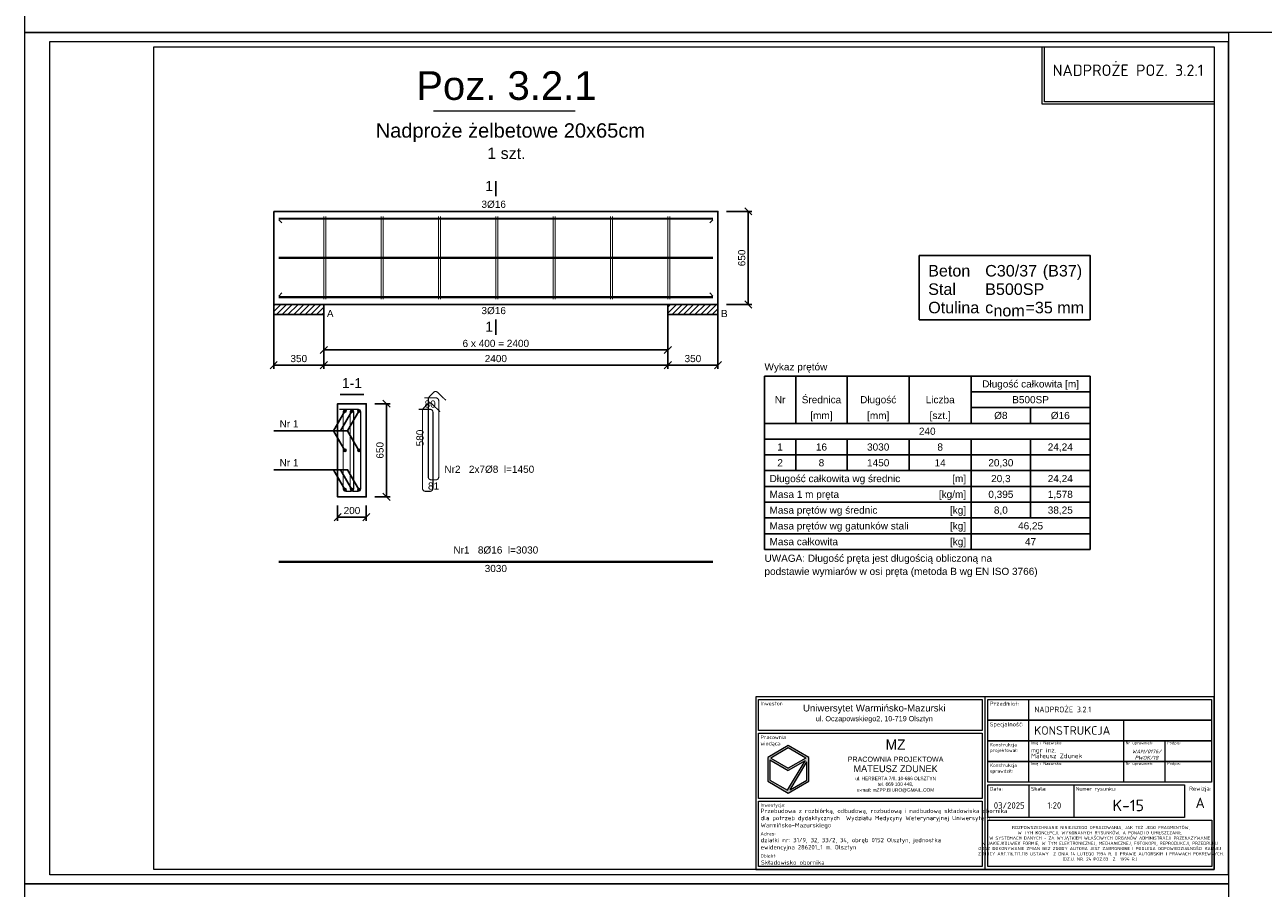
# Model space of a CAD drawing. Header units: millimetres. Extents: x -81893328 to 44149, y -26843406 to 95443303.
# Tile 3 of 100: x 26512 to 35153, y -41817 to -35790. Entities that reach past the tile are written whole.
import ezdxf
from ezdxf.enums import TextEntityAlignment as Align

# ---------------------------------------------------------------- set-up
doc = ezdxf.new("R2010")
doc.units = ezdxf.units.MM
doc.layers.add('aRMZ - opisy', color=7, linetype='Continuous', lineweight=5)
doc.layers.add('aRMZ - tabelka i ramka', color=63, linetype='Continuous', lineweight=13)
for name, color, linetype in [('SPECBUD_Cienkie', 9, 'Continuous'), ('SPECBUD_Grube', 7, 'Continuous'), ('SPECBUD_Opisy', 6, 'Continuous'), ('SPECBUD_Pręty zbrojeniowe', 1, 'Continuous'), ('SPECBUD_Wymiary', 3, 'Continuous'), ('SPECBUD_Wypełnienie', 253, 'Continuous')]:
    doc.layers.add(name, color=color, linetype=linetype)
doc.styles.add('1-100 RM', font='isocpeur.ttf', dxfattribs={"height": 20})
doc.styles.add('1-100 RM wymiar', font='isocpeur.ttf', dxfattribs={"height": 15})
doc.styles.add('4', font='arial.ttf', dxfattribs={"height": 15})
doc.styles.add('SPECBUD_TXT', font='arial.ttf')
doc.styles.get("Standard").update_dxf_attribs({"font": 'arial.ttf'})
doc.dimstyles.new('SPECBUD_mm_20', dxfattribs={"dimscale": 20, "dimtxt": 2.5, "dimasz": 2.5, "dimexe": 1.25, "dimexo": 3, "dimgap": 1, "dimtad": 1, "dimdec": 0, "dimzin": 0, "dimtxsty": 'SPECBUD_TXT', "dimblk": 'OBLIQUE', "dimblk1": 'OBLIQUE', "dimblk2": 'OBLIQUE', "dimcen": 1, "dimclrt": 7, "dimadec": 0, "dimazin": 0, "dimtfac": 1, "dimtdec": 4, "dimtofl": 0, "dimtmove": 0, "dimatfit": 3, "dimfxl": 1, "dimtolj": 1, "dimtzin": 0, "dimarcsym": 0})
pattern_1 = [(45, (28178.138, -36822.848), (20, -20), [])]

# ---------------------------------------------------------------- blocks, each defined once
blk = doc.blocks.new('_OBLIQUE')
at = {"color": 0, "lineweight": -2}
blk.add_line((-0.5, -0.5), (0.5, 0.5), dxfattribs=at)
blk = doc.blocks.new('*D1134')
at = {"layer": 'Defpoints', "color": 0, "ltscale": 100, "transparency": 16777216}
for p in [(28598.7, -37742.4), (30998.7, -37742.4), (30998.7, -38165.7)]:
    blk.add_point(p, dxfattribs=at)
at = {"layer": 'SPECBUD_Wymiary', "color": 0, "lineweight": -2, "ltscale": 100, "transparency": 16777216}
for p, q in [((28598.7, -37802.4), (28598.7, -38190.7)), ((30998.7, -37802.4), (30998.7, -38190.7)), ((28598.7, -38165.7), (30998.7, -38165.7))]:
    blk.add_line(p, q, dxfattribs=at)
at = {"layer": 'SPECBUD_Wymiary', "color": 0, "lineweight": -2, "ltscale": 100, "transparency": 16777216, "xscale": 50, "yscale": 50, "zscale": 50, "rotation": 180}
blk.add_blockref('_OBLIQUE', (28598.7, -38165.7), dxfattribs=at)
at = {"layer": 'SPECBUD_Wymiary', "color": 0, "lineweight": -2, "ltscale": 100, "transparency": 16777216, "xscale": 50, "yscale": 50, "zscale": 50}
blk.add_blockref('_OBLIQUE', (30998.7, -38165.7), dxfattribs=at)
at = {"layer": 'SPECBUD_Wymiary', "color": 7, "ltscale": 100, "transparency": 16777216, "insert": (29798.7, -38120.2), "char_height": 50, "attachment_point": 5, "style": 'SPECBUD_TXT'}
blk.add_mtext('\\A1;2400', dxfattribs=at)
blk = doc.blocks.new('*D1135')
at = {"layer": 'Defpoints', "color": 0, "ltscale": 100, "transparency": 16777216}
for p in [(30998.7, -37742.4), (31348.7, -37742.4), (31348.7, -38165.7)]:
    blk.add_point(p, dxfattribs=at)
at = {"layer": 'SPECBUD_Wymiary', "color": 0, "lineweight": -2, "ltscale": 100, "transparency": 16777216}
for p, q in [((30998.7, -37802.4), (30998.7, -38190.7)), ((31348.7, -37802.4), (31348.7, -38190.7)), ((30998.7, -38165.7), (31348.7, -38165.7))]:
    blk.add_line(p, q, dxfattribs=at)
at = {"layer": 'SPECBUD_Wymiary', "color": 0, "lineweight": -2, "ltscale": 100, "transparency": 16777216, "xscale": 50, "yscale": 50, "zscale": 50, "rotation": 180}
blk.add_blockref('_OBLIQUE', (30998.7, -38165.7), dxfattribs=at)
at = {"layer": 'SPECBUD_Wymiary', "color": 0, "lineweight": -2, "ltscale": 100, "transparency": 16777216, "xscale": 50, "yscale": 50, "zscale": 50}
blk.add_blockref('_OBLIQUE', (31348.7, -38165.7), dxfattribs=at)
at = {"layer": 'SPECBUD_Wymiary', "color": 7, "ltscale": 100, "transparency": 16777216, "insert": (31173.7, -38120.2), "char_height": 50, "attachment_point": 5, "style": 'SPECBUD_TXT'}
blk.add_mtext('\\A1;350', dxfattribs=at)
blk = doc.blocks.new('*D1136')
at = {"layer": 'Defpoints', "color": 0, "ltscale": 100, "transparency": 16777216}
for p in [(28598.7, -37742.4), (30998.7, -37742.4), (30998.7, -38059.9)]:
    blk.add_point(p, dxfattribs=at)
at = {"layer": 'SPECBUD_Wymiary', "color": 0, "lineweight": -2, "ltscale": 100, "transparency": 16777216}
for p, q in [((28598.7, -37802.4), (28598.7, -38084.9)), ((30998.7, -37802.4), (30998.7, -38084.9)), ((28598.7, -38059.9), (30998.7, -38059.9))]:
    blk.add_line(p, q, dxfattribs=at)
at = {"layer": 'SPECBUD_Wymiary', "color": 0, "lineweight": -2, "ltscale": 100, "transparency": 16777216, "xscale": 50, "yscale": 50, "zscale": 50, "rotation": 180}
blk.add_blockref('_OBLIQUE', (28598.7, -38059.9), dxfattribs=at)
at = {"layer": 'SPECBUD_Wymiary', "color": 0, "lineweight": -2, "ltscale": 100, "transparency": 16777216, "xscale": 50, "yscale": 50, "zscale": 50}
blk.add_blockref('_OBLIQUE', (30998.7, -38059.9), dxfattribs=at)
at = {"layer": 'SPECBUD_Wymiary', "color": 7, "ltscale": 100, "transparency": 16777216, "insert": (29798.7, -38014.3), "char_height": 50, "attachment_point": 5, "style": 'SPECBUD_TXT'}
blk.add_mtext('\\A1;6 x 400 = 2400', dxfattribs=at)
blk = doc.blocks.new('*D1137')
at = {"layer": 'Defpoints', "color": 0, "ltscale": 100, "transparency": 16777216}
for p in [(28894.8, -38435.2), (29035.9, -38435.2), (28894.8, -39085.2)]:
    blk.add_point(p, dxfattribs=at)
at = {"layer": 'SPECBUD_Wymiary', "color": 0, "lineweight": -2, "ltscale": 100, "transparency": 16777216}
for p, q in [((28954.8, -38435.2), (29060.9, -38435.2)), ((29035.9, -39085.2), (29035.9, -38435.2)), ((28954.8, -39085.2), (29060.9, -39085.2))]:
    blk.add_line(p, q, dxfattribs=at)
at = {"layer": 'SPECBUD_Wymiary', "color": 0, "lineweight": -2, "ltscale": 100, "transparency": 16777216, "xscale": 50, "yscale": 50, "zscale": 50}
for p, rotation in [((29035.9, -38435.2), 90), ((29035.9, -39085.2), 270)]:
    blk.add_blockref('_OBLIQUE', p, dxfattribs=dict(at, rotation=rotation))
at = {"layer": 'SPECBUD_Wymiary', "color": 7, "ltscale": 100, "transparency": 16777216, "insert": (28990.4, -38760.2), "char_height": 50, "attachment_point": 5, "rotation": 90, "style": 'SPECBUD_TXT'}
blk.add_mtext('\\A1;650', dxfattribs=at)
blk = doc.blocks.new('*D1138')
at = {"layer": 'Defpoints', "color": 0, "ltscale": 100, "transparency": 16777216}
for p in [(28694.8, -39085.2), (28894.8, -39085.2), (28894.8, -39226.4)]:
    blk.add_point(p, dxfattribs=at)
at = {"layer": 'SPECBUD_Wymiary', "color": 0, "lineweight": -2, "ltscale": 100, "transparency": 16777216}
for p, q in [((28694.8, -39145.2), (28694.8, -39251.4)), ((28894.8, -39145.2), (28894.8, -39251.4)), ((28694.8, -39226.4), (28894.8, -39226.4))]:
    blk.add_line(p, q, dxfattribs=at)
at = {"layer": 'SPECBUD_Wymiary', "color": 0, "lineweight": -2, "ltscale": 100, "transparency": 16777216, "xscale": 50, "yscale": 50, "zscale": 50, "rotation": 180}
blk.add_blockref('_OBLIQUE', (28694.8, -39226.4), dxfattribs=at)
at = {"layer": 'SPECBUD_Wymiary', "color": 0, "lineweight": -2, "ltscale": 100, "transparency": 16777216, "xscale": 50, "yscale": 50, "zscale": 50}
blk.add_blockref('_OBLIQUE', (28894.8, -39226.4), dxfattribs=at)
at = {"layer": 'SPECBUD_Wymiary', "color": 7, "ltscale": 100, "transparency": 16777216, "insert": (28794.8, -39180.8), "char_height": 50, "attachment_point": 5, "style": 'SPECBUD_TXT'}
blk.add_mtext('\\A1;200', dxfattribs=at)
blk = doc.blocks.new('*D1139')
at = {"layer": 'Defpoints', "color": 0, "ltscale": 100, "transparency": 16777216}
for p in [(31348.7, -37092.4), (31560.4, -37092.4), (31348.7, -37742.4)]:
    blk.add_point(p, dxfattribs=at)
at = {"layer": 'SPECBUD_Wymiary', "color": 0, "lineweight": -2, "ltscale": 100, "transparency": 16777216}
for p, q in [((31408.7, -37092.4), (31585.4, -37092.4)), ((31560.4, -37742.4), (31560.4, -37092.4)), ((31408.7, -37742.4), (31585.4, -37742.4))]:
    blk.add_line(p, q, dxfattribs=at)
at = {"layer": 'SPECBUD_Wymiary', "color": 0, "lineweight": -2, "ltscale": 100, "transparency": 16777216, "xscale": 50, "yscale": 50, "zscale": 50}
for p, rotation in [((31560.4, -37092.4), 90), ((31560.4, -37742.4), 270)]:
    blk.add_blockref('_OBLIQUE', p, dxfattribs=dict(at, rotation=rotation))
at = {"layer": 'SPECBUD_Wymiary', "color": 7, "ltscale": 100, "transparency": 16777216, "insert": (31514.8, -37417.4), "char_height": 50, "attachment_point": 5, "rotation": 90, "style": 'SPECBUD_TXT'}
blk.add_mtext('\\A1;650', dxfattribs=at)
blk = doc.blocks.new('*D1140')
at = {"layer": 'Defpoints', "color": 0, "ltscale": 100, "transparency": 16777216}
for p in [(28248.7, -37742.4), (28598.7, -37742.4), (28598.7, -38165.7)]:
    blk.add_point(p, dxfattribs=at)
at = {"layer": 'SPECBUD_Wymiary', "color": 0, "lineweight": -2, "ltscale": 100, "transparency": 16777216}
for p, q in [((28248.7, -37802.4), (28248.7, -38190.7)), ((28598.7, -37802.4), (28598.7, -38190.7)), ((28248.7, -38165.7), (28598.7, -38165.7))]:
    blk.add_line(p, q, dxfattribs=at)
at = {"layer": 'SPECBUD_Wymiary', "color": 0, "lineweight": -2, "ltscale": 100, "transparency": 16777216, "xscale": 50, "yscale": 50, "zscale": 50, "rotation": 180}
blk.add_blockref('_OBLIQUE', (28248.7, -38165.7), dxfattribs=at)
at = {"layer": 'SPECBUD_Wymiary', "color": 0, "lineweight": -2, "ltscale": 100, "transparency": 16777216, "xscale": 50, "yscale": 50, "zscale": 50}
blk.add_blockref('_OBLIQUE', (28598.7, -38165.7), dxfattribs=at)
at = {"layer": 'SPECBUD_Wymiary', "color": 7, "ltscale": 100, "transparency": 16777216, "insert": (28423.7, -38120.2), "char_height": 50, "attachment_point": 5, "style": 'SPECBUD_TXT'}
blk.add_mtext('\\A1;350', dxfattribs=at)

msp = doc.modelspace()

# ---------------------------------------------------------------- hatches: boundary and pattern name
at = {"layer": 'aRMZ - tabelka i ramka', "linetype": 'Continuous', "ltscale": 0.4}
h = msp.add_hatch(dxfattribs=at)
h.set_pattern_fill('DOTS', color=256, scale=1.2)
h.set_pattern_definition([(0, (34985.84766, -40250.11678), (0.0375, 0.075), [0, -0.075])])
h.paths.add_polyline_path([(31983.5006, -40903.6952), (31839.5006, -40820.5568), (31695.5006, -40903.6952), (31695.5006, -41069.9721), (31839.5006, -41153.1105), (31983.5006, -41069.9721)])
h.paths.add_polyline_path([(31956.2613, -40927.7357), (31833.2644, -41132.8823), (31709.9006, -41061.6582), (31709.9006, -40920.3229), (31839.5006, -40995.1475)], flags=16)
h.paths.add_polyline_path([(31839.5006, -40978.5198), (31717.1006, -40907.8521), (31839.5006, -40837.1844), (31961.9006, -40907.8521)], flags=16)
h.paths.add_polyline_path([(31969.1006, -40934.3248), (31969.1006, -41061.6582), (31852.3399, -41129.0701)], flags=16)
at = {"layer": 'SPECBUD_Pręty zbrojeniowe', "ltscale": 100}
h = msp.add_hatch(color=256, dxfattribs=at)
edge = h.paths.add_edge_path()
edge.add_arc((28745.7977, -38486.2385), 8, 0, 360)
h = msp.add_hatch(color=256, dxfattribs=at)
edge = h.paths.add_edge_path()
edge.add_arc((28794.7977, -38486.2385), 8, 0, 360)
h = msp.add_hatch(color=256, dxfattribs=at)
edge = h.paths.add_edge_path()
edge.add_arc((28843.7977, -38486.2385), 8, 0, 360)
h = msp.add_hatch(color=256, dxfattribs=at)
edge = h.paths.add_edge_path()
edge.add_arc((28745.7977, -38760.2761), 8, 0, 360)
h = msp.add_hatch(color=256, dxfattribs=at)
edge = h.paths.add_edge_path()
edge.add_arc((28843.7977, -38760.2761), 8, 0, 360)
h = msp.add_hatch(color=256, dxfattribs=at)
edge = h.paths.add_edge_path()
edge.add_arc((28745.7977, -39034.2385), 8, 0, 360)
h = msp.add_hatch(color=256, dxfattribs=at)
edge = h.paths.add_edge_path()
edge.add_arc((28794.7977, -39034.2385), 8, 0, 360)
h = msp.add_hatch(color=256, dxfattribs=at)
edge = h.paths.add_edge_path()
edge.add_arc((28843.7977, -39034.2385), 8, 0, 360)
at = {"layer": 'SPECBUD_Wypełnienie', "ltscale": 100}
h = msp.add_hatch(dxfattribs=at)
h.set_pattern_fill('ANSI31', color=256, scale=20, style=0)
h.set_pattern_definition(pattern_1)
h.paths.add_polyline_path([(28248.6977, -37812.9285), (28248.6977, -37742.3785), (28598.6977, -37742.3785), (28598.6977, -37812.9285)])
h = msp.add_hatch(dxfattribs=at)
h.set_pattern_fill('ANSI31', color=256, scale=20, style=0)
h.set_pattern_definition(pattern_1)
h.paths.add_polyline_path([(30998.6977, -37812.9285), (30998.6977, -37742.3785), (31348.6977, -37742.3785), (31348.6977, -37812.9285)])

# ---------------------------------------------------------------- linework, layer by layer
at = {"layer": 'aRMZ - opisy'}
msp.add_line((29364.5463, -36391.9326), (30353.2608, -36391.9326), dxfattribs=at)
at = {"layer": 'aRMZ - tabelka i ramka', "linetype": 'Continuous', "ltscale": 0.4}
for p, q in [((33211.7575, -40480.3776), (33211.7575, -41685.1776)), ((33518.9575, -40643.5776), (33518.9575, -40499.5776)), ((33518.9575, -40787.5776), (33518.9575, -40643.5776)), ((34178.9575, -40643.5776), (34178.9575, -40787.5776)), ((33518.9575, -40931.5776), (33518.9575, -40787.5776)), ((34178.9575, -40787.5776), (34178.9575, -40931.5776)), ((34466.9575, -40787.5776), (34466.9575, -40931.5776)), ((31839.5006, -40820.5568), (31695.5006, -40903.6952)), ((31839.5006, -40837.1844), (31717.1006, -40907.8521)), ((31983.5006, -40903.6952), (31839.5006, -40820.5568)), ((31961.9006, -40907.8521), (31839.5006, -40837.1844)), ((31695.5006, -40903.6952), (31695.5006, -41069.9721)), ((31709.9006, -40920.3229), (31839.5006, -40995.1475)), ((31709.9006, -40920.3229), (31709.9006, -41061.6582)), ((31717.1006, -40907.8521), (31839.5006, -40978.5198)), ((31833.2644, -41132.8823), (31956.2613, -40927.7357)), ((31961.9006, -40907.8521), (31839.5006, -40978.5198)), ((31956.2613, -40927.7357), (31839.5006, -40995.1475)), ((31852.3399, -41129.0701), (31969.1006, -40934.3248)), ((31969.1006, -41061.6582), (31969.1006, -40934.3248)), ((31983.5006, -41069.9721), (31983.5006, -40903.6952)), ((33518.9575, -41075.5776), (33518.9575, -40931.5776)), ((34178.9575, -40931.5776), (34178.9575, -41075.5776)), ((34466.9575, -40931.5776), (34466.9575, -41075.5776)), ((31695.5006, -41069.9721), (31839.5006, -41153.1105)), ((31709.9006, -41061.6582), (31833.2644, -41132.8823)), ((31839.5006, -41153.1105), (31983.5006, -41069.9721)), ((31852.3399, -41129.0701), (31969.1006, -41061.6582)), ((33518.9575, -41094.7776), (33518.9575, -41322.7776)), ((33830.9575, -41094.7776), (33830.9575, -41322.7776))]:
    msp.add_line(p, q, dxfattribs=at)
at = {"layer": 'aRMZ - tabelka i ramka', "color": 7, "true_color": 0xffffff}
for points in [[(26511.7575, -25450.1776), (41211.7575, -25450.1776), (41211.7575, -35845.1776), (26511.7575, -35845.1776)], [(26511.7575, -35845.1776), (34911.7575, -35845.1776), (34911.7575, -41785.1776), (26511.7575, -41785.1776)], [(26686.7687, -35907.9732), (34909.1649, -35907.9732), (34909.1649, -41722.382), (26686.7687, -41722.382)], [(26511.7575, -41785.1776), (34911.7575, -41785.1776), (34911.7575, -47725.1776), (26511.7575, -47725.1776)]]:
    msp.add_lwpolyline(points, close=True, dxfattribs=at)
at = {"layer": 'aRMZ - tabelka i ramka'}
msp.add_lwpolyline([(27411.7575, -35945.1776), (34811.7575, -35945.1776), (34811.7575, -41685.1776), (27411.7575, -41685.1776)], close=True, dxfattribs=at)
for points in [[(34811.7575, -36345.1776), (33611.7575, -36345.1776), (33611.7575, -35945.1776)], [(34811.7575, -36329.1776), (33627.7575, -36329.1776), (33627.7575, -35945.1776)]]:
    msp.add_lwpolyline(points, dxfattribs=at)
at = {"layer": 'aRMZ - tabelka i ramka', "linetype": 'Continuous', "ltscale": 0.4}
for points in [[(34811.7575, -41685.1776), (34811.7575, -40480.3776), (31611.7575, -40480.3776), (31611.7575, -41685.1776)], [(31630.9575, -40499.5776), (33192.5575, -40499.5776), (33192.5575, -40715.5776), (31630.9575, -40715.5776)], [(33230.9575, -40499.5776), (34792.5575, -40499.5776), (34792.5575, -40643.5776), (33230.9575, -40643.5776)], [(33230.9575, -40643.5776), (34792.5575, -40643.5776), (34792.5575, -40787.5776), (33230.9575, -40787.5776)], [(31630.9575, -40734.7776), (33192.5575, -40734.7776), (33192.5575, -41190.7776), (31630.9575, -41190.7776)], [(33230.9575, -40787.5776), (34792.5575, -40787.5776), (34792.5575, -40931.5776), (33230.9575, -40931.5776)], [(33230.9575, -40931.5776), (34792.5575, -40931.5776), (34792.5575, -41075.5776), (33230.9575, -41075.5776)], [(33230.9575, -41094.7776), (34604.9575, -41094.7776), (34604.9575, -41322.7776), (33230.9575, -41322.7776)], [(31630.9575, -41209.9776), (33192.5575, -41209.9776), (33192.5575, -41665.9776), (31630.9575, -41665.9776)], [(33230.9575, -41341.9776), (34794.9575, -41341.9776), (34794.9575, -41665.9776), (33230.9575, -41665.9776)]]:
    msp.add_lwpolyline(points, close=True, dxfattribs=at)
at = {"layer": 'SPECBUD_Cienkie', "linetype": 'Continuous', "ltscale": 100}
for p, q in [((28283.6977, -37151.3785), (28304.8677, -37172.5485)), ((28283.6977, -37151.3785), (28304.8677, -37172.5485)), ((28283.6977, -37151.3785), (28304.8677, -37172.5485)), ((31313.6977, -37151.3785), (31292.5277, -37172.5485)), ((31313.6977, -37151.3785), (31292.5277, -37172.5485)), ((31313.6977, -37151.3785), (31292.5277, -37172.5485)), ((28283.6977, -37683.3785), (28304.8677, -37662.2085)), ((28283.6977, -37683.3785), (28304.8677, -37662.2085)), ((28283.6977, -37683.3785), (28304.8677, -37662.2085)), ((31313.6977, -37683.3785), (31292.5277, -37662.2085)), ((31313.6977, -37683.3785), (31292.5277, -37662.2085)), ((31313.6977, -37683.3785), (31292.5277, -37662.2085)), ((31891.2077, -38572.0285), (31891.2077, -38241.7885)), ((32250.5777, -38572.0285), (32250.5777, -38241.7885)), ((32682.9577, -38572.0285), (32682.9577, -38241.7885)), ((33115.3377, -38572.0285), (33115.3377, -38241.7885)), ((33115.3377, -38351.8685), (33944.6377, -38351.8685)), ((33115.3377, -38461.9485), (33944.6377, -38461.9485)), ((33529.9877, -38461.9485), (33529.9877, -38572.0285)), ((31673.2477, -38682.1085), (33944.6377, -38682.1085)), ((31891.2077, -38902.2685), (31891.2077, -38682.1085)), ((32250.5777, -38902.2685), (32250.5777, -38682.1085)), ((32682.9577, -38902.2685), (32682.9577, -38682.1085)), ((33115.3377, -39452.6685), (33115.3377, -38682.1085)), ((33529.9877, -39232.5085), (33529.9877, -38682.1085)), ((31673.2477, -38792.1885), (33944.6377, -38792.1885)), ((31673.2477, -39012.3485), (33944.6377, -39012.3485)), ((31673.2477, -39122.4285), (33944.6377, -39122.4285)), ((31673.2477, -39232.5085), (33944.6377, -39232.5085)), ((31673.2477, -39342.5885), (33944.6377, -39342.5885))]:
    msp.add_line(p, q, dxfattribs=at)
for points in [[(28248.6977, -37812.9285), (28248.6977, -37742.3785), (28598.6977, -37742.3785), (28598.6977, -37812.9285)], [(30998.6977, -37812.9285), (30998.6977, -37742.3785), (31348.6977, -37742.3785), (31348.6977, -37812.9285)]]:
    msp.add_lwpolyline(points, dxfattribs=at)
at = {"layer": 'SPECBUD_Grube', "linetype": 'Continuous', "ltscale": 100}
for p, q in [((31673.2477, -38241.7885), (33944.6377, -38241.7885)), ((31673.2477, -39452.6685), (31673.2477, -38241.7885)), ((33944.6377, -39452.6685), (33944.6377, -38241.7885)), ((31673.2477, -38572.0285), (33944.6377, -38572.0285)), ((31673.2477, -38902.2685), (33944.6377, -38902.2685)), ((31673.2477, -39452.6685), (33944.6377, -39452.6685))]:
    msp.add_line(p, q, dxfattribs=at)
for points in [[(28248.6977, -37092.3785), (31348.6977, -37092.3785), (31348.6977, -37742.3785), (28248.6977, -37742.3785), (28248.6977, -37092.3785)], [(28694.7977, -38435.2385), (28694.7977, -38435.2385), (28694.7977, -38435.2385), (28894.7977, -38435.2385), (28894.7977, -38435.2385), (28894.7977, -38435.2385), (28894.7977, -38435.2385), (28894.7977, -38435.2385), (28894.7977, -39085.2385), (28894.7977, -39085.2385), (28694.7977, -39085.2385), (28694.7977, -39085.2385), (28694.7977, -38435.2385), (28694.7977, -38435.2385), (28694.7977, -38435.2385)]]:
    msp.add_lwpolyline(points, dxfattribs=at)
msp.add_lwpolyline([(32753.1177, -37400.3185), (33944.6377, -37400.3185), (33944.6377, -37849.4585), (32753.1177, -37849.4585)], close=True, dxfattribs=at)
at = {"layer": 'SPECBUD_Opisy', "linetype": 'Continuous', "ltscale": 100}
for p, q in [((29798.6977, -36986.5485), (29798.6977, -36880.7185)), ((29798.6977, -37848.2185), (29798.6977, -37954.0585)), ((28711.7277, -38371.7385), (28877.8677, -38371.7385)), ((28248.6977, -38624.3985), (28536.2677, -38624.3985)), ((28248.6977, -38896.0785), (28536.2677, -38896.0785))]:
    msp.add_line(p, q, dxfattribs=at)
for points in [[(28536.2677, -38624.3985), (28764.0277, -38624.3985), (28843.7977, -38486.2385)], [(28536.2677, -38624.3985), (28666.0277, -38624.3985), (28745.7977, -38486.2385)], [(28536.2677, -38624.3985), (28715.0277, -38624.3985), (28794.7977, -38486.2385)], [(28536.2677, -38624.3985), (28764.0277, -38624.3985), (28843.7977, -38762.5585)], [(28536.2677, -38624.3985), (28666.0277, -38624.3985), (28745.7977, -38762.5585)], [(28536.2677, -38896.0785), (28666.0277, -38896.0785), (28745.7977, -39034.2385)], [(28536.2677, -38896.0785), (28764.0277, -38896.0785), (28843.7977, -39034.2385)], [(28536.2677, -38896.0785), (28715.0277, -38896.0785), (28794.7977, -39034.2385)]]:
    msp.add_lwpolyline(points, dxfattribs=at)
at = {"layer": 'SPECBUD_Pręty zbrojeniowe', "linetype": 'Continuous', "ltscale": 100}
for points, const_width in [([(31313.6977, -37143.3785), (31313.6977, -37143.3785), (31313.6977, -37143.3785), (31313.6977, -37143.3785), (31313.6977, -37143.3785), (31313.6977, -37143.3785), (28283.6977, -37143.3785), (28283.6977, -37143.3785), (28283.6977, -37143.3785), (28283.6977, -37143.3785), (28283.6977, -37143.3785), (28283.6977, -37143.3785)], 16), ([(31313.6977, -37143.3785), (31313.6977, -37143.3785), (31313.6977, -37143.3785), (31313.6977, -37143.3785), (31313.6977, -37143.3785), (31313.6977, -37143.3785), (28283.6977, -37143.3785), (28283.6977, -37143.3785), (28283.6977, -37143.3785), (28283.6977, -37143.3785), (28283.6977, -37143.3785), (28283.6977, -37143.3785)], 16), ([(31313.6977, -37143.3785), (31313.6977, -37143.3785), (31313.6977, -37143.3785), (31313.6977, -37143.3785), (31313.6977, -37143.3785), (31313.6977, -37143.3785), (28283.6977, -37143.3785), (28283.6977, -37143.3785), (28283.6977, -37143.3785), (28283.6977, -37143.3785), (28283.6977, -37143.3785), (28283.6977, -37143.3785)], 16), ([(28598.6977, -37707.3785), (28598.6977, -37127.3785)], 6.6), ([(28612.8077, -37707.3785), (28612.8077, -37127.3785)], 6.6), ([(28998.6977, -37707.3785), (28998.6977, -37127.3785)], 6.6), ([(29012.8077, -37707.3785), (29012.8077, -37127.3785)], 6.6), ([(29398.6977, -37707.3785), (29398.6977, -37127.3785)], 6.6), ([(29412.8077, -37707.3785), (29412.8077, -37127.3785)], 6.6), ([(29798.6977, -37707.3785), (29798.6977, -37127.3785)], 6.6), ([(29812.8077, -37707.3785), (29812.8077, -37127.3785)], 6.6), ([(30198.6977, -37707.3785), (30198.6977, -37127.3785)], 6.6), ([(30212.8077, -37707.3785), (30212.8077, -37127.3785)], 6.6), ([(30598.6977, -37707.3785), (30598.6977, -37127.3785)], 6.6), ([(30612.8077, -37707.3785), (30612.8077, -37127.3785)], 6.6), ([(30998.6977, -37707.3785), (30998.6977, -37127.3785)], 6.6), ([(31012.8077, -37707.3785), (31012.8077, -37127.3785)], 6.6), ([(31313.6977, -37417.3785), (31313.6977, -37417.3785), (31313.6977, -37417.3785), (31313.6977, -37417.3785), (31313.6977, -37417.3785), (31313.6977, -37417.3785), (28283.6977, -37417.3785), (28283.6977, -37417.3785), (28283.6977, -37417.3785), (28283.6977, -37417.3785), (28283.6977, -37417.3785), (28283.6977, -37417.3785)], 16), ([(31313.6977, -37691.3785), (31313.6977, -37691.3785), (31313.6977, -37691.3785), (31313.6977, -37691.3785), (31313.6977, -37691.3785), (31313.6977, -37691.3785), (28283.6977, -37691.3785), (28283.6977, -37691.3785), (28283.6977, -37691.3785), (28283.6977, -37691.3785), (28283.6977, -37691.3785), (28283.6977, -37691.3785)], 16), ([(31313.6977, -37691.3785), (31313.6977, -37691.3785), (31313.6977, -37691.3785), (31313.6977, -37691.3785), (31313.6977, -37691.3785), (31313.6977, -37691.3785), (28283.6977, -37691.3785), (28283.6977, -37691.3785), (28283.6977, -37691.3785), (28283.6977, -37691.3785), (28283.6977, -37691.3785), (28283.6977, -37691.3785)], 16), ([(31313.6977, -37691.3785), (31313.6977, -37691.3785), (31313.6977, -37691.3785), (31313.6977, -37691.3785), (31313.6977, -37691.3785), (31313.6977, -37691.3785), (28283.6977, -37691.3785), (28283.6977, -37691.3785), (28283.6977, -37691.3785), (28283.6977, -37691.3785), (28283.6977, -37691.3785), (28283.6977, -37691.3785)], 16), ([(31313.6977, -39537.7685), (31313.6977, -39537.7685), (31313.6977, -39537.7685), (31313.6977, -39537.7685), (31313.6977, -39537.7685), (31313.6977, -39537.7685), (28283.6977, -39537.7685), (28283.6977, -39537.7685), (28283.6977, -39537.7685), (28283.6977, -39537.7685), (28283.6977, -39537.7685), (28283.6977, -39537.7685)], 16)]:
    msp.add_lwpolyline(points, dxfattribs=dict(at, const_width=const_width))
at = {"layer": 'SPECBUD_Pręty zbrojeniowe', "linetype": 'Continuous', "ltscale": 100, "const_width": 8}
for points in [[(29300.3777, -38394.2385), (29380.3777, -38394.2385, -0.414213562), (29400.3777, -38414.2385), (29400.3777, -38946.2385, -0.414213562), (29380.3777, -38966.2385), (29347.3777, -38966.2385, -0.414213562), (29327.3777, -38946.2385), (29327.3777, -38402.3587, -0.194375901), (29333.0188, -38388.3964), (29364.1957, -38356.1106, -0.41422978), (29392.4765, -38355.6173), (29450.0177, -38411.1885)], [(29259.8777, -38474.2385), (29339.8777, -38474.2385, -0.414213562), (29359.8777, -38494.2385), (29359.8777, -39026.2385, -0.414213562), (29339.8777, -39046.2385), (29306.8777, -39046.2385, -0.414213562), (29286.8777, -39026.2385), (29286.8777, -38482.3587, -0.194375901), (29292.5188, -38468.3964), (29323.6957, -38436.1106, -0.41422978), (29351.9765, -38435.6173), (29409.5177, -38491.1885)], [(28706.7977, -38474.2385), (28786.7977, -38474.2385, -0.414213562), (28806.7977, -38494.2385), (28806.7977, -39026.2385, -0.414213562), (28786.7977, -39046.2385), (28753.7977, -39046.2385, -0.414213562), (28733.7977, -39026.2385), (28733.7977, -38494.2385, -0.414213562), (28753.7977, -38474.2385), (28786.7977, -38474.2385, -0.414213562), (28806.7977, -38494.2385), (28806.7977, -38574.2385)], [(28755.7977, -38474.2385), (28835.7977, -38474.2385, -0.414213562), (28855.7977, -38494.2385), (28855.7977, -39026.2385, -0.414213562), (28835.7977, -39046.2385), (28802.7977, -39046.2385, -0.414213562), (28782.7977, -39026.2385), (28782.7977, -38494.2385, -0.414213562), (28802.7977, -38474.2385), (28835.7977, -38474.2385, -0.414213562), (28855.7977, -38494.2385), (28855.7977, -38574.2385)]]:
    msp.add_lwpolyline(points, format="xyb", dxfattribs=at)
at = {"layer": 'SPECBUD_Pręty zbrojeniowe', "linetype": 'Continuous', "ltscale": 100}
for centre in [(28745.7977, -38486.2385), (28794.7977, -38486.2385), (28843.7977, -38486.2385), (28745.7977, -38760.2761), (28843.7977, -38760.2761), (28745.7977, -39034.2385), (28794.7977, -39034.2385), (28843.7977, -39034.2385)]:
    msp.add_circle(centre, 8, dxfattribs=at)
at = {"layer": 'SPECBUD_Wypełnienie', "color": 7, "linetype": 'Continuous', "ltscale": 100}
for points in [[(28248.6977, -37812.9285), (28248.6977, -37742.3785), (28598.6977, -37742.3785), (28598.6977, -37812.9285)], [(30998.6977, -37812.9285), (30998.6977, -37742.3785), (31348.6977, -37742.3785), (31348.6977, -37812.9285)]]:
    msp.add_lwpolyline(points, close=True, dxfattribs=at)

# ---------------------------------------------------------------- texts
at = {"layer": 'aRMZ - opisy', "style": 'SPECBUD_TXT'}
for s, height, p in [('Nadproże żelbetowe 20x65cm', 100, (28960.5127, -36578.0336)), ('1 szt.', 80, (29739.0895, -36727.2289))]:
    msp.add_text(s, height=height, dxfattribs=at).set_placement(p)
at = {"layer": 'aRMZ - opisy', "insert": (29872.4225, -36317.4609), "char_height": 200, "attachment_point": 8, "style": 'SPECBUD_TXT'}
msp.add_mtext('Poz. 3.2.1', dxfattribs=at)
at = {"layer": 'aRMZ - tabelka i ramka', "insert": (34210.1523, -36107.7918), "char_height": 80, "attachment_point": 5}
msp.add_mtext_dynamic_manual_height_columns('{\\fISOCPEUR|b0|i0|c238|p34;NADPROŻE POZ. 3.2.1}', width=1648.792164, gutter_width=12.5, heights=[0], dxfattribs=at)
at = {"layer": 'aRMZ - tabelka i ramka', "linetype": 'Continuous', "ltscale": 0.4}
for s, width, gutter_width, heights, insert, char_height, attachment_point, style in [('Inwestor:', 90.531752, 200, [0], (31645.3575, -40513.9776), 26.4, 1, '1-100 RM'), ('Przedmiot:', 90.531752, 200, [0], (33245.3575, -40513.9776), 28.8, 1, '1-100 RM'), ('NADPROŻE 3.2.1', 1636.582325, 2, [0], (33555.9852, -40568.9678), 40, 4, '1-100 RM wymiar'), ('Specjalność:', 90.531752, 200, [0], (33245.3575, -40657.9776), 28.8, 1, '1-100 RM'), ('Pracownia wiodąca:', 291.743143, 200, [0], (31645.3575, -40749.1776), 26.4, 1, '1-100 RM'), ('Imię i Nazwisko:', 385.782893, 200, [0], (33533.3575, -40791.9776), 20, 1, '1-100 RM'), ('Nr uprawnień:', 260.296982, 200, [0], (34193.3575, -40791.9776), 20, 1, '1-100 RM'), ('Konstrukcja projektował:', 90.531752, 200, [0], (33245.3575, -40801.9776), 24, 1, '1-100 RM'), ('\\pxsm0.75,;mgr inż.\\PMateusz Zdunek', 609.391134, 200, [0], (33533.3575, -40872.9776), 32, 4, '1-100 RM'), ('{\\fISOCPEUR|b0|i1|c238|p34;WAM/0176/\\PPWOK/18}', 297.07083, 200, [0], (34339.2275, -40883.5776), 26.4, 5, '1-100 RM'), ('Podpis:', 260.296982, 200, [0], (34481.3575, -40791.9776), 20, 1, '1-100 RM'), ('Konstrukcja sprawdził:', 90.531752, 200, [0], (33245.3575, -40945.9776), 24, 1, '1-100 RM'), ('Imię i Nazwisko:', 396.425034, 200, [0], (33533.3575, -40935.9776), 20, 1, '1-100 RM'), ('Nr uprawnień:', 260.296982, 200, [0], (34193.3575, -40935.9776), 20, 1, '1-100 RM'), ('Podpis:', 260.296982, 200, [0], (34481.3575, -40935.9776), 20, 1, '1-100 RM'), ('Data:', 90.531752, 200, [0], (33245.3575, -41109.1776), 26.4, 1, '1-100 RM'), ('Skala:', 90.531752, 200, [0], (33533.3575, -41109.1776), 26.4, 1, '1-100 RM'), ('Numer rysunku:', 253.81108, 200, [0], (33845.3575, -41109.1776), 26.4, 1, '1-100 RM'), ('Rewizja:', 90.531752, 200, [0], (34713.3575, -41106.7776), 28.8, 2, '1-100 RM'), ('03/2025', 244.005125, 200, [44], (33380.8426, -41238.7776), 44, 5, '1-100 RM'), ('1:20', 244.005125, 200, [44], (33695.9715, -41238.7776), 44, 5, '1-100 RM'), ('K-15', 244.005125, 200, [44], (34211.7275, -41238.7776), 80, 5, '1-100 RM'), ('A', 90.531752, 200, [0], (34713.3575, -41220.7776), 72, 5, '1-100 RM'), ('Inwestycja:', 291.743143, 200, [0], (31645.3575, -41224.3776), 24, 1, '1-100 RM'), ('Adres:', 291.743143, 200, [0], (31645.3575, -41424.3676), 24, 1, '1-100 RM'), ('Obiekt:', 291.743143, 200, [0], (31645.3575, -41578.3776), 24, 1, '1-100 RM')]:
    msp.add_mtext_dynamic_manual_height_columns(s, width=width, gutter_width=gutter_width, heights=heights, dxfattribs=dict(at, insert=insert, char_height=char_height, attachment_point=attachment_point, style=style))
for s, insert, char_height, width, attachment_point, style in [('{\\fArial|b0|i0|c238|p34;Uniwersytet Warmińsko-Mazurski\\P\\H0.75x;ul. Oczapowskiego2, 10-719 Olsztyn}', (32439.3445, -40598.2334), 48, 1378.839726, 5, '1-100 RM'), ('KONSTRUKCJA', (33554.9575, -40715.5776), 60, 624, 4, '1-100 RM wymiar'), ('\\pxqc;{\\fBankGothic Lt BT|b0|i0|c238|p34;\\H2x;MZ\\H0.83334x;\\P\\fBankGothic Lt BT|b0|i0|c0|p34;\\H0.6x;PRACOWNIA PROJEKTOWA \\P\\fBankGothic Lt BT|b0|i0|c238|p34;\\H1.3333x;MATEUSZ ZDUNEK\\fBankGothic Lt BT|b0|i0|c0|p34;\\P\\H0.5x;ul. \\fBankGothic Lt BT|b0|i0|c238|p34;HERBERTA 7/8\\fBankGothic Lt BT|b0|i0|c0|p34;, 10-6\\fBankGothic Lt BT|b0|i0|c238|p34;86 \\fBankGothic Lt BT|b0|i0|c0|p34;OLSZTYN\\Ptel. \\fBankGothic Lt BT|b0|i0|c238|p34;669 100 448\\fBankGothic Lt BT|b0|i0|c0|p34;,\\fBankGothic Lt BT|b0|i0|c238|p34;\\P\\fBankGothic Lt BT|b0|i0|c0|p34;e-mail: \\fBankGothic Lt BT|b0|i0|c238|p34;mZPP.BIURO\\fBankGothic Lt BT|b0|i0|c0|p34;@\\fBankGothic Lt BT|b0|i0|c238|p34;GMAIL\\fBankGothic Lt BT|b0|i0|c0|p34;.\\fBankGothic Lt BT|b0|i0|c238|p34;COM}', (32588.0291, -40962.7776), 36, 1257.274193, 5, '4'), ('Przebudowa z rozbiórką, odbudową, rozbudową i nadbudową składowiska obornika dla potrzeb dydaktycznych  Wydziału Medycyny Weterynaryjnej Uniwersytetu \\PWarmińsko-Mazurskiego', (31645.8549, -41261.5886), 30, 1546.702631, 1, '1-100 RM'), (' ROZPOWSZECHNIANIE NINIEJSZEGO OPRACOWANIA, JAK TEŻ JEGO FRAGMENTÓW, \\PW TYM KONCEPCJI, WYKONANYCH RYSUNKÓW, A PONADTO UMIESZCZANIE \\PW SYSTEMACH DANYCH - ZA WYJĄTKIEM WŁAŚCIWYCH ORGANÓW ADMINISTRACJI PRZEKAZYWANIE W\\~JAKIEJKOLWIEK FORMIE, W TYM ELEKTRONICZNEJ, MECHANICZNEJ, FOTOKOPII, REPRODUKCJI, PRZEDRUKU ORAZ DOKONYWANIE ZMIAN BEZ ZGODY AUTORA JEST ZABRONIONE I PODLEGA ODPOWIEDZIALNOŚCI KARNEJ\\P Z MOCY ART.116,117,118 USTAWY  Z DNIA 14 LUTEGO 1994 R, O PRAWIE AUTORSKIM I PRAWACH POKREWNYCH. (DZ.U. NR. 24 POZ.83  Z  1994 R.)', (34012.9575, -41503.9776), 22, 1564, 5, '1-100 RM wymiar'), ('działki nr: 31/9, 32, 33/2, 34, obręb 0152 Olsztyn, jednostka ewidencyjna 286201_1 m. Olsztyn', (31646.4834, -41465.4276), 30, 1318.511463, 1, '1-100 RM'), ('Składowisko obornika', (31648.5793, -41621.7775), 30, 1340.062598, 1, '1-100 RM')]:
    msp.add_mtext(s, dxfattribs=dict(at, insert=insert, char_height=char_height, width=width, attachment_point=attachment_point, style=style))
at = {"layer": 'SPECBUD_Opisy', "color": 7, "ltscale": 100, "style": 'SPECBUD_TXT'}
msp.add_text('1', height=70, dxfattribs=at).set_placement((29778.9377, -36880.7185), align=Align.TOP_RIGHT)
for s, p in [('3Ø16', (29698.2577, -37018.0485)), ('3Ø16', (29698.2577, -37759.7785)), ('A', (28619.8677, -37780.9485)), ('B', (31369.8677, -37780.9485)), ('Nr 1', (28289.7777, -38550.0685)), ('Nr 1', (28289.7777, -38821.7485)), ('Nr2   2x7Ø8  l=1450', (29439.6577, -38867.4485)), ('UWAGA: Długość pręta jest długością obliczoną na ', (31673.2477, -39488.4185)), ('podstawie wymiarów w osi pręta (metoda B wg EN ISO 3766)', (31673.2477, -39580.1485))]:
    msp.add_text(s, height=50, dxfattribs=at).set_placement(p, align=Align.TOP_LEFT)
for s, p in [('  Beton', (32753.1177, -37547.2085)), ('C30/37', (33213.1577, -37547.2085)), (' (B37)', (33583.8377, -37547.2085)), ('  Stal', (32753.1177, -37675.6285)), ('B500SP', (33213.1577, -37675.6285)), ('  Otulina ', (32753.1177, -37804.0485)), ('c', (33213.1577, -37804.0485)), ('=35 mm', (33494.2677, -37804.0485)), ('nom', (33270.6477, -37825.4485))]:
    msp.add_text(s, height=80.465, dxfattribs=at).set_placement(p)
msp.add_text('1', height=70, dxfattribs=at).set_placement((29778.9377, -37954.0585), align=Align.BOTTOM_RIGHT)
for s, p in [('Wykaz prętów', (31673.2477, -38177.5685)), ('Długość całkowita wg średnic', (31708.5277, -38957.2985)), ('Masa 1 m pręta', (31708.5277, -39067.3785)), ('Masa prętów wg średnic', (31708.5277, -39177.4585)), ('Masa prętów wg gatunków stali', (31708.5277, -39287.5385)), ('Masa całkowita', (31708.5277, -39397.6185))]:
    msp.add_text(s, height=50, dxfattribs=at).set_placement(p, align=Align.MIDDLE_LEFT)
msp.add_text('1-1', height=70, dxfattribs=at).set_placement((28794.7977, -38347.3785), align=Align.BOTTOM_CENTER)
for s, p in [('Długość całkowita [m]', (33529.9877, -38296.8185)), ('Nr', (31782.2277, -38406.8985)), ('Średnica', (32070.8877, -38406.8985)), ('Długość', (32466.7677, -38406.8985)), ('Liczba', (32899.1477, -38406.8985)), ('B500SP', (33529.9877, -38406.8985)), ('[mm]', (32070.8877, -38516.9785)), ('[mm]', (32466.7677, -38516.9785)), ('[szt.]', (32899.1477, -38516.9785)), ('Ø8', (33322.6577, -38516.9785)), ('Ø16', (33737.3077, -38516.9785)), ('240', (32808.9377, -38627.0585)), ('1', (31782.2277, -38737.1385)), ('16', (32070.8877, -38737.1385)), ('3030', (32466.7677, -38737.1385)), ('8', (32899.1477, -38737.1385)), ('24,24', (33737.3077, -38737.1385)), ('2', (31782.2277, -38847.2185)), ('8', (32070.8877, -38847.2185)), ('1450', (32466.7677, -38847.2185)), ('14', (32899.1477, -38847.2185)), ('20,30', (33322.6577, -38847.2185)), ('20,3', (33322.6577, -38957.2985)), ('24,24', (33737.3077, -38957.2985)), ('0,395', (33322.6577, -39067.3785)), ('1,578', (33737.3077, -39067.3785)), ('8,0', (33322.6577, -39177.4585)), ('38,25', (33737.3077, -39177.4585)), ('46,25', (33529.9877, -39287.5385)), ('47', (33529.9877, -39397.6185))]:
    msp.add_text(s, height=50, dxfattribs=at).set_placement(p, align=Align.MIDDLE_CENTER)
for s, p in [('80', (29340.3777, -38412.3485)), ('81', (29363.8777, -38984.3485)), ('Nr1   8Ø16  l=3030', (29798.6977, -39430.9785)), ('3030', (29798.6977, -39559.8785))]:
    msp.add_text(s, height=50, dxfattribs=at).set_placement(p, align=Align.TOP_CENTER)
msp.add_text('580', height=50, rotation=90, dxfattribs=at).set_placement((29309.2677, -38674.2785), align=Align.BOTTOM_CENTER)
for s, p in [('[m]', (33080.0577, -38957.2985)), ('[kg/m]', (33080.0577, -39067.3785)), ('[kg]', (33080.0577, -39177.4585)), ('[kg]', (33080.0577, -39287.5385)), ('[kg]', (33080.0577, -39397.6185))]:
    msp.add_text(s, height=50, dxfattribs=at).set_placement(p, align=Align.MIDDLE_RIGHT)

# ---------------------------------------------------------------- dimensions: what is measured, and where the dimension line sits
at = {"layer": 'SPECBUD_Wymiary', "ltscale": 100}
for base, p1, p2, picture, middle in [((31560.3577, -37092.3785), (31348.6977, -37742.3785), (31348.6977, -37092.3785), '*D1139', (31514.8291, -37417.3785)), ((29035.9177, -38435.2385), (28894.7977, -39085.2385), (28894.7977, -38435.2385), '*D1137', (28990.3891, -38760.2385))]:
    dim = msp.add_linear_dim(base=base, p1=p1, p2=p2, angle=90, dimstyle='SPECBUD_mm_20', override={"dimblk1": 'OBLIQUE', "dimblk2": 'OBLIQUE', "dimsah": 1}, dxfattribs=at)
    dim.commit()
    dim.dimension.update_dxf_attribs({"geometry": picture, "text_midpoint": middle})
for base, p1, p2, picture, middle in [((28598.6977, -38165.6985), (28248.6977, -37742.3785), (28598.6977, -37742.3785), '*D1140', (28423.6977, -38120.1528)), ((30998.6977, -38165.6985), (28598.6977, -37742.3785), (30998.6977, -37742.3785), '*D1134', (29798.6977, -38120.1698)), ((31348.6977, -38165.6985), (30998.6977, -37742.3785), (31348.6977, -37742.3785), '*D1135', (31173.6977, -38120.1528)), ((28894.7977, -39226.3585), (28694.7977, -39085.2385), (28894.7977, -39085.2385), '*D1138', (28794.7977, -39180.8298))]:
    dim = msp.add_linear_dim(base=base, p1=p1, p2=p2, dimstyle='SPECBUD_mm_20', override={"dimblk1": 'OBLIQUE', "dimblk2": 'OBLIQUE', "dimsah": 1}, dxfattribs=at)
    dim.commit()
    dim.dimension.update_dxf_attribs({"geometry": picture, "text_midpoint": middle})
dim = msp.add_linear_dim(base=(30998.6977, -38059.8685), p1=(28598.6977, -37742.3785), p2=(30998.6977, -37742.3785), text='6 x 400 = 2400', dimstyle='SPECBUD_mm_20', override={"dimblk1": 'OBLIQUE', "dimblk2": 'OBLIQUE', "dimsah": 1}, dxfattribs=at)
dim.commit()
dim.dimension.update_dxf_attribs({"geometry": '*D1136', "text_midpoint": (29798.6977, -38014.3398)})

doc.saveas('drawing.dxf')
